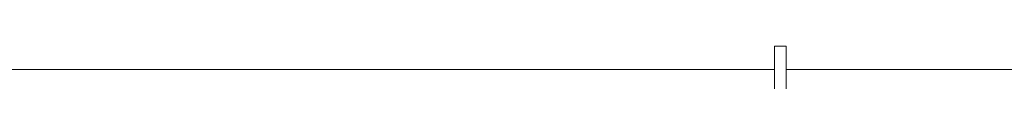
# Model space of a CAD drawing. Header units: millimetres. Extents: x -2674 to -2203, y -551 to -52.
# Tile 34 of 136: x -2401.8081 to -2399.2766, y -120.2576 to -120.1658. Entities that reach past the tile are written whole.
import ezdxf

# ---------------------------------------------------------------- set-up
doc = ezdxf.new("R2010")
doc.units = ezdxf.units.MM
doc.layers.add('layer 1', color=7, linetype='Continuous')

msp = doc.modelspace()

# ---------------------------------------------------------------- linework, layer by layer
at = {"layer": 'layer 1', "lineweight": 9}
for points in [[(-2399.8672, -120.4658), (-2399.8672, -120.4658), (-2399.8672, -120.1658), (-2399.8672, -120.1658)], [(-2399.8372, -120.1658), (-2399.8372, -120.1658), (-2399.8672, -120.1658), (-2399.8672, -120.1658)], [(-2399.8372, -120.4658), (-2399.8372, -120.4658), (-2399.8372, -120.1658), (-2399.8372, -120.1658)], [(-2399.8672, -120.2258), (-2399.8672, -120.2258), (-2413.7331, -120.2258), (-2413.7331, -120.2258)], [(-2393.9298, -120.2258), (-2393.9298, -120.2258), (-2399.8372, -120.2258), (-2399.8372, -120.2258)]]:
    msp.add_open_spline(points, degree=3, dxfattribs=at)

doc.saveas('drawing.dxf')
